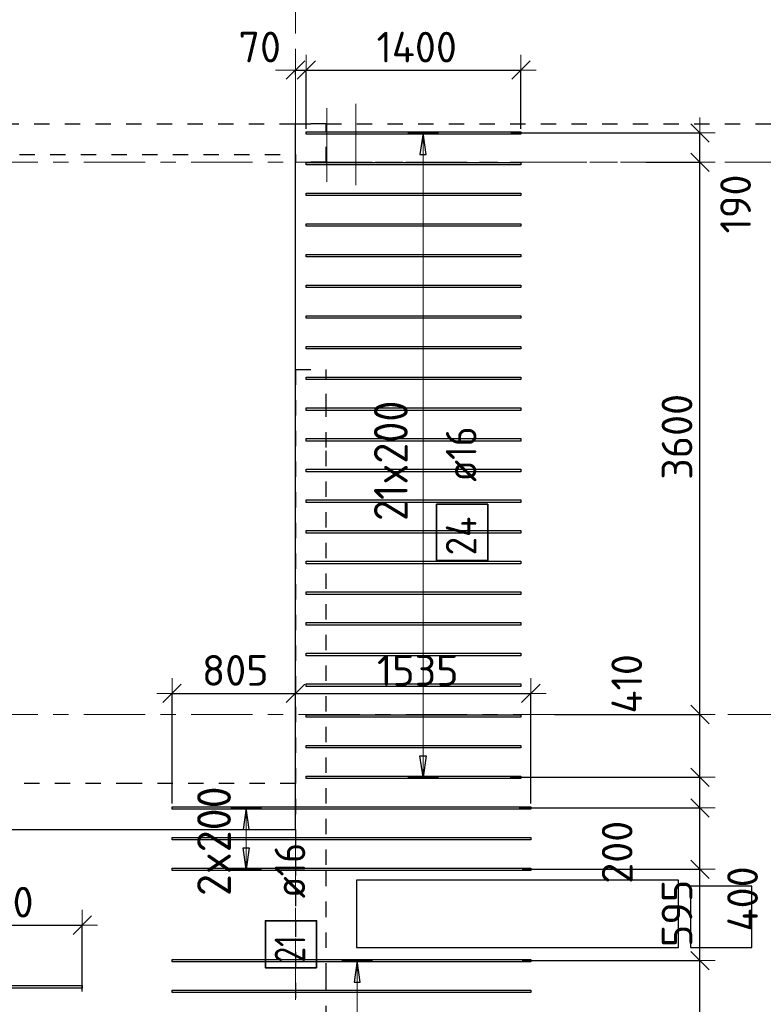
# Model space of a CAD drawing. Header units: metres. Extents: x -38 to 97, y -15 to 21.
# Tile 45 of 256: x 43.85 to 48.7, y 10.91 to 17.33. Entities that reach past the tile are written whole.
import ezdxf

# ---------------------------------------------------------------- set-up
doc = ezdxf.new("R2010")
doc.units = ezdxf.units.M
doc.header["$PDMODE"] = 65
for name, pattern in [('______11', [0.5, 0.4, -0.05, 0, -0.05]), ('______2', [0.0405, 0.03, -0.0105]), ('______3', [0.5, 0.4, -0.1]), ('______5', [1.1, 0.8, -0.1, 0.1, -0.1])]:
    doc.linetypes.add(name, pattern=pattern)
for name, color, linetype, lineweight in [('XR$2$Осевая линия (1)', 7, '______5', 13), ('XR$2$Размерная линия (1)', 7, 'Continuous', 13), ('XR$6$Балка (1)', 7, '______3', 13), ('XR$6$Перекрытие (1)', 7, 'Continuous', 35), ('XR$6$Размерная линия (1)', 7, 'Continuous', 13)]:
    doc.layers.add(name, color=color, linetype=linetype, lineweight=lineweight)
doc.layers.add('XR$6$Арм.стержн.Доп. Арм верхн.зоны Х', color=7, linetype='Continuous', lineweight=35, true_color=0x8c8cff)
doc.layers.add('XR$7$Стена_ бетон несущ.', color=7, linetype='Continuous', lineweight=70, true_color=0xb4b496)
doc.styles.add('ISOCPEUR', font='txt')
doc.dimstyles.new('DIMSTYLE_3', dxfattribs={"dimtxt": 0.2, "dimasz": 0.2, "dimexe": 0, "dimexo": 0, "dimgap": 0.1, "dimtad": 2, "dimdec": 0, "dimlfac": 1000, "dimrnd": 5, "dimzin": 12, "dimdsep": 46, "dimtxsty": 'ISOCPEUR', "dimblk1": 'ALL_ML_STRICH', "dimblk2": 'ALL_ML_STRICH', "dimsah": 1, "dimcen": 0, "dimclrd": 7, "dimclre": 256, "dimclrt": 7, "dimadec": 0, "dimazin": 0, "dimtfac": 1, "dimtdec": 0, "dimtix": 1, "dimtmove": 2, "dimatfit": 3, "dimfxl": 0, "dimtzin": 0, "dimlwd": 0, "dimlwe": -3, "dimarcsym": 0})
doc.dimstyles.new('DIMSTYLE_36', dxfattribs={"dimtxt": 0.2, "dimasz": 0.2, "dimexe": 0, "dimexo": 0, "dimgap": 0.1, "dimtad": 2, "dimdec": 0, "dimlfac": 1000, "dimrnd": 5, "dimzin": 12, "dimdsep": 46, "dimtxsty": 'ISOCPEUR', "dimblk1": 'ALL_ML_STRICH', "dimblk2": 'ALL_ML_STRICH', "dimsah": 1, "dimcen": 0, "dimclrd": 7, "dimclre": 256, "dimclrt": 7, "dimadec": 0, "dimazin": 0, "dimtfac": 1, "dimtdec": 0, "dimtix": 1, "dimtmove": 2, "dimatfit": 3, "dimfxl": 0, "dimtvp": 1.2, "dimtzin": 0, "dimlwd": 0, "dimlwe": -3, "dimarcsym": 0})
doc.dimstyles.new('DIMSTYLE_37', dxfattribs={"dimtxt": 0.2, "dimasz": 0.2, "dimexe": 0, "dimexo": 0, "dimgap": 0.1, "dimtad": 0, "dimdec": 0, "dimlfac": 1000, "dimrnd": 5, "dimzin": 12, "dimdsep": 46, "dimtxsty": 'ISOCPEUR', "dimblk1": 'ALL_ML_STRICH', "dimblk2": 'ALL_ML_STRICH', "dimsah": 1, "dimcen": 0, "dimclrd": 7, "dimclre": 256, "dimclrt": 7, "dimadec": 0, "dimazin": 0, "dimtfac": 1, "dimtdec": 0, "dimtix": 1, "dimtmove": 2, "dimatfit": 3, "dimfxl": 0, "dimtvp": 1.2, "dimtzin": 0, "dimlwd": 0, "dimlwe": -3, "dimarcsym": 0})

# ---------------------------------------------------------------- blocks, each defined once
blk = doc.blocks.new('ALL_ML_STRICH')
at = {"color": 0, "linetype": 'ByBlock', "lineweight": -2}
for p, q in [((0, -0.5), (0, 0.5)), ((-1, 0), (0.5, 0)), ((-0.3, -0.3), (0.3, 0.3))]:
    blk.add_line(p, q, dxfattribs=at)
blk = doc.blocks.new('*D11')
at = {"layer": 'DEFPOINTS', "color": 7, "linetype": 'Continuous', "lineweight": 13, "transparency": 33554687}
for p in [(0.5, 19.5574), (0.5, 19.3768), (61.6, 17.1197)]:
    blk.add_point(p, dxfattribs=at)
at = {"layer": 'XR$2$Размерная линия (1)', "color": 9, "linetype": 'Continuous', "lineweight": -2, "true_color": 0xc7c7c7, "transparency": 33554687}
for p, q in [((0.5, 19.3568), (0.5, 19.5574)), ((61.6, 17.1397), (61.6, 19.5574))]:
    blk.add_line(p, q, dxfattribs=at)
at = {"layer": 'XR$2$Размерная линия (1)', "color": 7, "linetype": 'Continuous', "lineweight": -2, "transparency": 33554687}
blk.add_line((0.5, 19.5574), (61.6, 19.5574), dxfattribs=at)
at = {"layer": 'XR$2$Размерная линия (1)', "color": 7, "linetype": 'Continuous', "lineweight": 13, "transparency": 33554687, "xscale": 0.2, "yscale": 0.2, "zscale": 0.2, "rotation": 180}
blk.add_blockref('ALL_ML_STRICH', (0.5, 19.5574), dxfattribs=at)
at = {"layer": 'XR$2$Размерная линия (1)', "color": 7, "linetype": 'Continuous', "lineweight": 13, "transparency": 33554687, "xscale": 0.2, "yscale": 0.2, "zscale": 0.2}
blk.add_blockref('ALL_ML_STRICH', (61.6, 19.5574), dxfattribs=at)
at = {"layer": 'XR$2$Размерная линия (1)', "color": 7, "linetype": 'Continuous', "lineweight": 13, "transparency": 33554687, "insert": (31.1, 19.7074), "char_height": 0.2, "width": 1, "attachment_point": 5, "style": 'ISOCPEUR'}
blk.add_mtext('\\A1;{61100}', dxfattribs=at)
blk = doc.blocks.new('*D1008')
at = {"layer": 'DEFPOINTS', "color": 7, "linetype": 'Continuous', "lineweight": 13, "transparency": 33554687}
for p in [(45.65, 17.0009), (45.65, 16.9517), (45.7206, 16.599)]:
    blk.add_point(p, dxfattribs=at)
at = {"layer": 'XR$6$Размерная линия (1)', "color": 9, "linetype": 'Continuous', "lineweight": -2, "true_color": 0xc7c7c7, "transparency": 33554687}
for p, q in [((45.65, 16.9717), (45.65, 17.0009)), ((45.7206, 16.619), (45.7206, 17.0009))]:
    blk.add_line(p, q, dxfattribs=at)
at = {"layer": 'XR$6$Размерная линия (1)', "color": 7, "linetype": 'Continuous', "lineweight": -2, "transparency": 33554687}
blk.add_line((45.65, 17.0009), (45.7206, 17.0009), dxfattribs=at)
at = {"layer": 'XR$6$Размерная линия (1)', "color": 7, "linetype": 'Continuous', "lineweight": 13, "transparency": 33554687, "xscale": 0.2, "yscale": 0.2, "zscale": 0.2}
blk.add_blockref('ALL_ML_STRICH', (45.7206, 17.0009), dxfattribs=at)
at = {"layer": 'XR$6$Размерная линия (1)', "color": 7, "linetype": 'Continuous', "lineweight": 13, "transparency": 33554687, "xscale": 0.2, "yscale": 0.2, "zscale": 0.2, "rotation": 180}
blk.add_blockref('ALL_ML_STRICH', (45.65, 17.0009), dxfattribs=at)
at = {"layer": 'XR$6$Размерная линия (1)', "color": 7, "linetype": 'Continuous', "lineweight": 13, "transparency": 33554687, "insert": (45.4168, 17.1514), "char_height": 0.2, "width": 0.4, "attachment_point": 5, "style": 'ISOCPEUR'}
blk.add_mtext('\\A1;{70}', dxfattribs=at)
blk = doc.blocks.new('*D1009')
at = {"layer": 'DEFPOINTS', "color": 7, "linetype": 'Continuous', "lineweight": 13, "transparency": 33554687}
for p in [(45.7206, 17.0009), (45.7206, 16.599), (47.1206, 16.599)]:
    blk.add_point(p, dxfattribs=at)
at = {"layer": 'XR$6$Размерная линия (1)', "color": 9, "linetype": 'Continuous', "lineweight": -2, "true_color": 0xc7c7c7, "transparency": 33554687}
for p, q in [((45.7206, 16.619), (45.7206, 17.0009)), ((47.1206, 16.619), (47.1206, 17.0009))]:
    blk.add_line(p, q, dxfattribs=at)
at = {"layer": 'XR$6$Размерная линия (1)', "color": 7, "linetype": 'Continuous', "lineweight": -2, "transparency": 33554687}
blk.add_line((45.7206, 17.0009), (47.1206, 17.0009), dxfattribs=at)
at = {"layer": 'XR$6$Размерная линия (1)', "color": 7, "linetype": 'Continuous', "lineweight": 13, "transparency": 33554687, "xscale": 0.2, "yscale": 0.2, "zscale": 0.2, "rotation": 180}
blk.add_blockref('ALL_ML_STRICH', (45.7206, 17.0009), dxfattribs=at)
at = {"layer": 'XR$6$Размерная линия (1)', "color": 7, "linetype": 'Continuous', "lineweight": 13, "transparency": 33554687, "xscale": 0.2, "yscale": 0.2, "zscale": 0.2}
blk.add_blockref('ALL_ML_STRICH', (47.1206, 17.0009), dxfattribs=at)
at = {"layer": 'XR$6$Размерная линия (1)', "color": 7, "linetype": 'Continuous', "lineweight": 13, "transparency": 33554687, "insert": (46.4406, 17.1509), "char_height": 0.2, "width": 0.8, "attachment_point": 5, "style": 'ISOCPEUR'}
blk.add_mtext('\\A1;{1400}', dxfattribs=at)
blk = doc.blocks.new('*D1010')
at = {"layer": 'DEFPOINTS', "color": 7, "linetype": 'Continuous', "lineweight": 13, "transparency": 33554687}
for p in [(44.8447, 12.9378), (45.65, 12.8881), (44.8447, 12.2)]:
    blk.add_point(p, dxfattribs=at)
at = {"layer": 'XR$6$Размерная линия (1)', "color": 9, "linetype": 'Continuous', "lineweight": -2, "true_color": 0xc7c7c7, "transparency": 33554687}
for p, q in [((44.8447, 12.22), (44.8447, 12.9378)), ((45.65, 12.9081), (45.65, 12.9378))]:
    blk.add_line(p, q, dxfattribs=at)
at = {"layer": 'XR$6$Размерная линия (1)', "color": 7, "linetype": 'Continuous', "lineweight": -2, "transparency": 33554687}
blk.add_line((44.8447, 12.9378), (45.65, 12.9378), dxfattribs=at)
at = {"layer": 'XR$6$Размерная линия (1)', "color": 7, "linetype": 'Continuous', "lineweight": 13, "transparency": 33554687, "xscale": 0.2, "yscale": 0.2, "zscale": 0.2, "rotation": 180}
blk.add_blockref('ALL_ML_STRICH', (44.8447, 12.9378), dxfattribs=at)
at = {"layer": 'XR$6$Размерная линия (1)', "color": 7, "linetype": 'Continuous', "lineweight": 13, "transparency": 33554687, "xscale": 0.2, "yscale": 0.2, "zscale": 0.2}
blk.add_blockref('ALL_ML_STRICH', (45.65, 12.9378), dxfattribs=at)
at = {"layer": 'XR$6$Размерная линия (1)', "color": 7, "linetype": 'Continuous', "lineweight": 13, "transparency": 33554687, "insert": (45.2573, 13.0878), "char_height": 0.2, "width": 0.6, "attachment_point": 5, "style": 'ISOCPEUR'}
blk.add_mtext('\\A1;{805}', dxfattribs=at)
blk = doc.blocks.new('*D1011')
at = {"layer": 'DEFPOINTS', "color": 7, "linetype": 'Continuous', "lineweight": 13, "transparency": 33554687}
for p in [(45.65, 12.9378), (45.65, 12.8881), (47.1847, 12.199)]:
    blk.add_point(p, dxfattribs=at)
at = {"layer": 'XR$6$Размерная линия (1)', "color": 9, "linetype": 'Continuous', "lineweight": -2, "true_color": 0xc7c7c7, "transparency": 33554687}
for p, q in [((45.65, 12.9081), (45.65, 12.9378)), ((47.1847, 12.219), (47.1847, 12.9378))]:
    blk.add_line(p, q, dxfattribs=at)
at = {"layer": 'XR$6$Размерная линия (1)', "color": 7, "linetype": 'Continuous', "lineweight": -2, "transparency": 33554687}
blk.add_line((45.65, 12.9378), (47.1847, 12.9378), dxfattribs=at)
at = {"layer": 'XR$6$Размерная линия (1)', "color": 7, "linetype": 'Continuous', "lineweight": 13, "transparency": 33554687, "xscale": 0.2, "yscale": 0.2, "zscale": 0.2, "rotation": 180}
blk.add_blockref('ALL_ML_STRICH', (45.65, 12.9378), dxfattribs=at)
at = {"layer": 'XR$6$Размерная линия (1)', "color": 7, "linetype": 'Continuous', "lineweight": 13, "transparency": 33554687, "xscale": 0.2, "yscale": 0.2, "zscale": 0.2}
blk.add_blockref('ALL_ML_STRICH', (47.1847, 12.9378), dxfattribs=at)
at = {"layer": 'XR$6$Размерная линия (1)', "color": 7, "linetype": 'Continuous', "lineweight": 13, "transparency": 33554687, "insert": (46.4473, 13.0878), "char_height": 0.2, "width": 0.8, "attachment_point": 5, "style": 'ISOCPEUR'}
blk.add_mtext('\\A1;{1535}', dxfattribs=at)
blk = doc.blocks.new('*D1130')
at = {"layer": 'DEFPOINTS', "color": 7, "linetype": 'Continuous', "lineweight": 13, "transparency": 33554687}
for p in [(43.05, 11.4267), (43.05, 11.2498), (44.2597, 10.9748)]:
    blk.add_point(p, dxfattribs=at)
at = {"layer": 'XR$6$Размерная линия (1)', "color": 9, "linetype": 'Continuous', "lineweight": -2, "true_color": 0xc7c7c7, "transparency": 33554687}
for p, q in [((43.05, 11.2698), (43.05, 11.4267)), ((44.2597, 10.9948), (44.2597, 11.4267))]:
    blk.add_line(p, q, dxfattribs=at)
at = {"layer": 'XR$6$Размерная линия (1)', "color": 7, "linetype": 'Continuous', "lineweight": -2, "transparency": 33554687}
blk.add_line((43.05, 11.4267), (44.2597, 11.4267), dxfattribs=at)
at = {"layer": 'XR$6$Размерная линия (1)', "color": 7, "linetype": 'Continuous', "lineweight": 13, "transparency": 33554687, "xscale": 0.2, "yscale": 0.2, "zscale": 0.2, "rotation": 180}
blk.add_blockref('ALL_ML_STRICH', (43.05, 11.4267), dxfattribs=at)
at = {"layer": 'XR$6$Размерная линия (1)', "color": 7, "linetype": 'Continuous', "lineweight": 13, "transparency": 33554687, "xscale": 0.2, "yscale": 0.2, "zscale": 0.2}
blk.add_blockref('ALL_ML_STRICH', (44.2597, 11.4267), dxfattribs=at)
at = {"layer": 'XR$6$Размерная линия (1)', "color": 7, "linetype": 'Continuous', "lineweight": 13, "transparency": 33554687, "insert": (43.7049, 11.5767), "char_height": 0.2, "width": 0.8, "attachment_point": 5, "style": 'ISOCPEUR'}
blk.add_mtext('\\A1;{1210}', dxfattribs=at)
blk = doc.blocks.new('*D1136')
at = {"layer": 'DEFPOINTS', "color": 7, "linetype": 'Continuous', "lineweight": 13, "transparency": 33554687}
for p in [(47.1077, 11.1959), (47.1336, 9.7959), (48.288, 9.7959)]:
    blk.add_point(p, dxfattribs=at)
at = {"layer": 'XR$6$Размерная линия (1)', "color": 9, "linetype": 'Continuous', "lineweight": -2, "true_color": 0xc7c7c7, "transparency": 33554687}
for p, q in [((47.1277, 11.1959), (48.288, 11.1959)), ((47.1536, 9.7959), (48.288, 9.7959))]:
    blk.add_line(p, q, dxfattribs=at)
at = {"layer": 'XR$6$Размерная линия (1)', "color": 7, "linetype": 'Continuous', "lineweight": -2, "transparency": 33554687}
blk.add_line((48.288, 9.7959), (48.288, 11.1959), dxfattribs=at)
at = {"layer": 'XR$6$Размерная линия (1)', "color": 7, "linetype": 'Continuous', "lineweight": 13, "transparency": 33554687, "xscale": 0.2, "yscale": 0.2, "zscale": 0.2}
for p, rotation in [((48.288, 11.1959), 90), ((48.288, 9.7959), 270)]:
    blk.add_blockref('ALL_ML_STRICH', p, dxfattribs=dict(at, rotation=rotation))
at = {"layer": 'XR$6$Размерная линия (1)', "color": 7, "linetype": 'Continuous', "lineweight": 13, "transparency": 33554687, "insert": (48.138, 10.5159), "char_height": 0.2, "width": 0.8, "attachment_point": 5, "rotation": 90, "style": 'ISOCPEUR'}
blk.add_mtext('\\A1;{1400}', dxfattribs=at)
blk = doc.blocks.new('*D1137')
at = {"layer": 'DEFPOINTS', "color": 7, "linetype": 'Continuous', "lineweight": 13, "transparency": 33554687}
for p in [(47.1077, 11.791), (47.1077, 11.1959), (48.288, 11.1959)]:
    blk.add_point(p, dxfattribs=at)
at = {"layer": 'XR$6$Размерная линия (1)', "color": 9, "linetype": 'Continuous', "lineweight": -2, "true_color": 0xc7c7c7, "transparency": 33554687}
for p, q in [((47.1277, 11.791), (48.288, 11.791)), ((47.1277, 11.1959), (48.288, 11.1959))]:
    blk.add_line(p, q, dxfattribs=at)
at = {"layer": 'XR$6$Размерная линия (1)', "color": 7, "linetype": 'Continuous', "lineweight": -2, "transparency": 33554687}
blk.add_line((48.288, 11.1959), (48.288, 11.791), dxfattribs=at)
at = {"layer": 'XR$6$Размерная линия (1)', "color": 7, "linetype": 'Continuous', "lineweight": 13, "transparency": 33554687, "xscale": 0.2, "yscale": 0.2, "zscale": 0.2}
for p, rotation in [((48.288, 11.791), 90), ((48.288, 11.1959), 270)]:
    blk.add_blockref('ALL_ML_STRICH', p, dxfattribs=dict(at, rotation=rotation))
at = {"layer": 'XR$6$Размерная линия (1)', "color": 7, "linetype": 'Continuous', "lineweight": 13, "transparency": 33554687, "insert": (48.138, 11.5035), "char_height": 0.2, "width": 0.6, "attachment_point": 5, "rotation": 90, "style": 'ISOCPEUR'}
blk.add_mtext('\\A1;{595}', dxfattribs=at)
blk = doc.blocks.new('*D1138')
at = {"layer": 'DEFPOINTS', "color": 7, "linetype": 'Continuous', "lineweight": 13, "transparency": 33554687}
for p in [(47.0882, 12.191), (47.1077, 11.791), (48.288, 11.791)]:
    blk.add_point(p, dxfattribs=at)
at = {"layer": 'XR$6$Размерная линия (1)', "color": 9, "linetype": 'Continuous', "lineweight": -2, "true_color": 0xc7c7c7, "transparency": 33554687}
for p, q in [((47.1082, 12.191), (48.288, 12.191)), ((47.1277, 11.791), (48.288, 11.791))]:
    blk.add_line(p, q, dxfattribs=at)
at = {"layer": 'XR$6$Размерная линия (1)', "color": 7, "linetype": 'Continuous', "lineweight": -2, "transparency": 33554687}
blk.add_line((48.288, 11.791), (48.288, 12.191), dxfattribs=at)
at = {"layer": 'XR$6$Размерная линия (1)', "color": 7, "linetype": 'Continuous', "lineweight": 13, "transparency": 33554687, "xscale": 0.2, "yscale": 0.2, "zscale": 0.2}
for p, rotation in [((48.288, 12.191), 90), ((48.288, 11.791), 270)]:
    blk.add_blockref('ALL_ML_STRICH', p, dxfattribs=dict(at, rotation=rotation))
at = {"layer": 'XR$6$Размерная линия (1)', "color": 7, "linetype": 'Continuous', "lineweight": 13, "transparency": 33554687, "insert": (48.5657, 11.5981), "char_height": 0.2, "width": 0.6, "attachment_point": 5, "rotation": 90, "style": 'ISOCPEUR'}
blk.add_mtext('\\A1;{400}', dxfattribs=at)
blk = doc.blocks.new('*D1139')
at = {"layer": 'DEFPOINTS', "color": 7, "linetype": 'Continuous', "lineweight": 13, "transparency": 33554687}
for p in [(47.0298, 12.391), (47.0882, 12.191), (48.288, 12.191)]:
    blk.add_point(p, dxfattribs=at)
at = {"layer": 'XR$6$Размерная линия (1)', "color": 9, "linetype": 'Continuous', "lineweight": -2, "true_color": 0xc7c7c7, "transparency": 33554687}
for p, q in [((47.0498, 12.391), (48.288, 12.391)), ((47.1082, 12.191), (48.288, 12.191))]:
    blk.add_line(p, q, dxfattribs=at)
at = {"layer": 'XR$6$Размерная линия (1)', "color": 7, "linetype": 'Continuous', "lineweight": -2, "transparency": 33554687}
blk.add_line((48.288, 12.191), (48.288, 12.391), dxfattribs=at)
at = {"layer": 'XR$6$Размерная линия (1)', "color": 7, "linetype": 'Continuous', "lineweight": 13, "transparency": 33554687, "xscale": 0.2, "yscale": 0.2, "zscale": 0.2}
for p, rotation in [((48.288, 12.391), 90), ((48.288, 12.191), 270)]:
    blk.add_blockref('ALL_ML_STRICH', p, dxfattribs=dict(at, rotation=rotation))
at = {"layer": 'XR$6$Размерная линия (1)', "color": 7, "linetype": 'Continuous', "lineweight": 13, "transparency": 33554687, "insert": (47.7479, 11.9022), "char_height": 0.2, "width": 0.6, "attachment_point": 5, "rotation": 90, "style": 'ISOCPEUR'}
blk.add_mtext('\\A1;{200}', dxfattribs=at)
blk = doc.blocks.new('*D1140')
at = {"layer": 'DEFPOINTS', "color": 7, "linetype": 'Continuous', "lineweight": 13, "transparency": 33554687}
for p in [(47.3193, 12.8), (47.0298, 12.391), (48.288, 12.391)]:
    blk.add_point(p, dxfattribs=at)
at = {"layer": 'XR$6$Размерная линия (1)', "color": 9, "linetype": 'Continuous', "lineweight": -2, "true_color": 0xc7c7c7, "transparency": 33554687}
for p, q in [((47.3393, 12.8), (48.288, 12.8)), ((47.0498, 12.391), (48.288, 12.391))]:
    blk.add_line(p, q, dxfattribs=at)
at = {"layer": 'XR$6$Размерная линия (1)', "color": 7, "linetype": 'Continuous', "lineweight": -2, "transparency": 33554687}
blk.add_line((48.288, 12.391), (48.288, 12.8), dxfattribs=at)
at = {"layer": 'XR$6$Размерная линия (1)', "color": 7, "linetype": 'Continuous', "lineweight": 13, "transparency": 33554687, "xscale": 0.2, "yscale": 0.2, "zscale": 0.2}
for p, rotation in [((48.288, 12.8), 90), ((48.288, 12.391), 270)]:
    blk.add_blockref('ALL_ML_STRICH', p, dxfattribs=dict(at, rotation=rotation))
at = {"layer": 'XR$6$Размерная линия (1)', "color": 7, "linetype": 'Continuous', "lineweight": 13, "transparency": 33554687, "insert": (47.8104, 13), "char_height": 0.2, "width": 0.6, "attachment_point": 5, "rotation": 90, "style": 'ISOCPEUR'}
blk.add_mtext('\\A1;{410}', dxfattribs=at)
blk = doc.blocks.new('*D1141')
at = {"layer": 'DEFPOINTS', "color": 7, "linetype": 'Continuous', "lineweight": 13, "transparency": 33554687}
for p in [(47.9152, 16.4), (47.3193, 12.8), (48.288, 12.8)]:
    blk.add_point(p, dxfattribs=at)
at = {"layer": 'XR$6$Размерная линия (1)', "color": 9, "linetype": 'Continuous', "lineweight": -2, "true_color": 0xc7c7c7, "transparency": 33554687}
for p, q in [((47.9352, 16.4), (48.288, 16.4)), ((47.3393, 12.8), (48.288, 12.8))]:
    blk.add_line(p, q, dxfattribs=at)
at = {"layer": 'XR$6$Размерная линия (1)', "color": 7, "linetype": 'Continuous', "lineweight": -2, "transparency": 33554687}
blk.add_line((48.288, 12.8), (48.288, 16.4), dxfattribs=at)
at = {"layer": 'XR$6$Размерная линия (1)', "color": 7, "linetype": 'Continuous', "lineweight": 13, "transparency": 33554687, "xscale": 0.2, "yscale": 0.2, "zscale": 0.2}
for p, rotation in [((48.288, 16.4), 90), ((48.288, 12.8), 270)]:
    blk.add_blockref('ALL_ML_STRICH', p, dxfattribs=dict(at, rotation=rotation))
at = {"layer": 'XR$6$Размерная линия (1)', "color": 7, "linetype": 'Continuous', "lineweight": 13, "transparency": 33554687, "insert": (48.138, 14.61), "char_height": 0.2, "width": 0.8, "attachment_point": 5, "rotation": 90, "style": 'ISOCPEUR'}
blk.add_mtext('\\A1;{3600}', dxfattribs=at)
blk = doc.blocks.new('*D1142')
at = {"layer": 'DEFPOINTS', "color": 7, "linetype": 'Continuous', "lineweight": 13, "transparency": 33554687}
for p in [(47.0335, 16.591), (47.9152, 16.4), (48.288, 16.4)]:
    blk.add_point(p, dxfattribs=at)
at = {"layer": 'XR$6$Размерная линия (1)', "color": 9, "linetype": 'Continuous', "lineweight": -2, "true_color": 0xc7c7c7, "transparency": 33554687}
for p, q in [((47.0535, 16.591), (48.288, 16.591)), ((47.9352, 16.4), (48.288, 16.4))]:
    blk.add_line(p, q, dxfattribs=at)
at = {"layer": 'XR$6$Размерная линия (1)', "color": 7, "linetype": 'Continuous', "lineweight": -2, "transparency": 33554687}
blk.add_line((48.288, 16.4), (48.288, 16.591), dxfattribs=at)
at = {"layer": 'XR$6$Размерная линия (1)', "color": 7, "linetype": 'Continuous', "lineweight": 13, "transparency": 33554687, "xscale": 0.2, "yscale": 0.2, "zscale": 0.2}
for p, rotation in [((48.288, 16.591), 90), ((48.288, 16.4), 270)]:
    blk.add_blockref('ALL_ML_STRICH', p, dxfattribs=dict(at, rotation=rotation))
at = {"layer": 'XR$6$Размерная линия (1)', "color": 7, "linetype": 'Continuous', "lineweight": 13, "transparency": 33554687, "insert": (48.5203, 16.128), "char_height": 0.2, "width": 0.6, "attachment_point": 5, "rotation": 90, "style": 'ISOCPEUR'}
blk.add_mtext('\\A1;{190}', dxfattribs=at)

msp = doc.modelspace()

# ---------------------------------------------------------------- linework, layer by layer
at = {"color": 52, "linetype": 'Continuous', "lineweight": 13, "transparency": 33554687}
for p, q in [((45.8549, 16.7533), (45.8549, 16.2733)), ((45.8549, 16.7533), (45.8549, 16.2733)), ((46.043, 16.7808), (46.043, 16.2508))]:
    msp.add_line(p, q, dxfattribs=at)
at = {"layer": 'XR$2$Осевая линия (1)', "color": 253, "linetype": '______11', "lineweight": 13, "true_color": 0xa0a0a0, "transparency": 33554687}
for p, q in [((45.65, 6.74), (45.65, 19.78)), ((-2.63, 16.4), (62.6, 16.4)), ((-2.63, 12.8), (62.6, 12.8))]:
    msp.add_line(p, q, dxfattribs=at)
at = {"layer": 'XR$6$Арм.стержн.Доп. Арм верхн.зоны Х', "color": 253, "linetype": 'Continuous', "lineweight": -3, "true_color": 0xa0a0a0, "transparency": 33554687}
for p, q in [((46.4818, 16.591), (46.3818, 16.591)), ((46.4818, 16.591), (46.5818, 16.591)), ((46.4818, 12.391), (46.3818, 12.391)), ((46.4818, 12.391), (46.5818, 12.391)), ((45.3287, 12.191), (45.2287, 12.191)), ((45.3287, 12.191), (45.4287, 12.191)), ((45.3287, 11.791), (45.2287, 11.791)), ((45.3287, 11.791), (45.4287, 11.791)), ((46.0524, 11.1959), (45.9524, 11.1959)), ((46.0524, 11.1959), (46.1524, 11.1959))]:
    msp.add_line(p, q, dxfattribs=at)
at = {"layer": 'XR$6$Арм.стержн.Доп. Арм верхн.зоны Х', "color": 7, "linetype": 'Continuous', "lineweight": 25, "transparency": 33554687}
for p, q in [((46.4818, 16.591), (46.4618, 16.451)), ((46.5018, 16.451), (46.4818, 16.591)), ((46.4618, 16.451), (46.5018, 16.451)), ((46.4818, 12.391), (46.4618, 12.531)), ((46.4618, 12.531), (46.5018, 12.531)), ((46.5018, 12.531), (46.4818, 12.391)), ((45.3287, 12.191), (45.3087, 12.051)), ((45.3487, 12.051), (45.3287, 12.191)), ((45.3087, 12.051), (45.3487, 12.051)), ((45.3287, 11.791), (45.3087, 11.931)), ((45.3087, 11.931), (45.3487, 11.931)), ((45.3487, 11.931), (45.3287, 11.791)), ((46.0524, 11.1959), (46.0324, 11.0559)), ((46.0724, 11.0559), (46.0524, 11.1959)), ((46.0324, 11.0559), (46.0724, 11.0559))]:
    msp.add_line(p, q, dxfattribs=at)
at = {"layer": 'XR$6$Арм.стержн.Доп. Арм верхн.зоны Х', "color": 7, "linetype": 'Continuous', "lineweight": 13, "transparency": 33554687}
for p, q in [((46.4818, 16.591), (46.4818, 16.591)), ((46.4818, 12.391), (46.4818, 16.591)), ((46.4818, 12.391), (46.4818, 12.391)), ((45.3287, 12.191), (45.3287, 12.191)), ((45.3287, 11.791), (45.3287, 12.191)), ((45.3287, 11.791), (45.3287, 11.791)), ((46.0524, 11.1959), (46.0524, 11.1959)), ((46.0524, 9.7959), (46.0524, 11.1959))]:
    msp.add_line(p, q, dxfattribs=at)
at = {"layer": 'XR$6$Арм.стержн.Доп. Арм верхн.зоны Х', "color": 7, "linetype": 'Continuous', "lineweight": 25, "transparency": 33554687}
for points in [[(45.7206, 16.599), (47.1206, 16.599), (47.1206, 16.583), (45.7206, 16.583), (45.7206, 16.599)], [(45.7206, 16.399), (47.1206, 16.399), (47.1206, 16.383), (45.7206, 16.383), (45.7206, 16.399)], [(45.7206, 16.199), (47.1206, 16.199), (47.1206, 16.183), (45.7206, 16.183), (45.7206, 16.199)], [(45.7206, 15.999), (47.1206, 15.999), (47.1206, 15.983), (45.7206, 15.983), (45.7206, 15.999)], [(45.7206, 15.799), (47.1206, 15.799), (47.1206, 15.783), (45.7206, 15.783), (45.7206, 15.799)], [(45.7206, 15.599), (47.1206, 15.599), (47.1206, 15.583), (45.7206, 15.583), (45.7206, 15.599)], [(45.7206, 15.399), (47.1206, 15.399), (47.1206, 15.383), (45.7206, 15.383), (45.7206, 15.399)], [(45.7206, 15.199), (47.1206, 15.199), (47.1206, 15.183), (45.7206, 15.183), (45.7206, 15.199)], [(45.7206, 14.999), (47.1206, 14.999), (47.1206, 14.983), (45.7206, 14.983), (45.7206, 14.999)], [(45.7206, 14.799), (47.1206, 14.799), (47.1206, 14.783), (45.7206, 14.783), (45.7206, 14.799)], [(45.7206, 14.599), (47.1206, 14.599), (47.1206, 14.583), (45.7206, 14.583), (45.7206, 14.599)], [(45.7206, 14.399), (47.1206, 14.399), (47.1206, 14.383), (45.7206, 14.383), (45.7206, 14.399)], [(45.7206, 14.199), (47.1206, 14.199), (47.1206, 14.183), (45.7206, 14.183), (45.7206, 14.199)], [(45.7206, 13.999), (47.1206, 13.999), (47.1206, 13.983), (45.7206, 13.983), (45.7206, 13.999)], [(45.7206, 13.799), (47.1206, 13.799), (47.1206, 13.783), (45.7206, 13.783), (45.7206, 13.799)], [(45.7206, 13.599), (47.1206, 13.599), (47.1206, 13.583), (45.7206, 13.583), (45.7206, 13.599)], [(45.7206, 13.399), (47.1206, 13.399), (47.1206, 13.383), (45.7206, 13.383), (45.7206, 13.399)], [(45.7206, 13.199), (47.1206, 13.199), (47.1206, 13.183), (45.7206, 13.183), (45.7206, 13.199)], [(45.7206, 12.999), (47.1206, 12.999), (47.1206, 12.983), (45.7206, 12.983), (45.7206, 12.999)], [(45.7206, 12.799), (47.1206, 12.799), (47.1206, 12.783), (45.7206, 12.783), (45.7206, 12.799)], [(45.7206, 12.599), (47.1206, 12.599), (47.1206, 12.583), (45.7206, 12.583), (45.7206, 12.599)], [(45.7206, 12.399), (47.1206, 12.399), (47.1206, 12.383), (45.7206, 12.383), (45.7206, 12.399)], [(44.8447, 12.199), (47.1847, 12.199), (47.1847, 12.183), (44.8447, 12.183), (44.8447, 12.199)], [(44.8447, 11.999), (47.1847, 11.999), (47.1847, 11.983), (44.8447, 11.983), (44.8447, 11.999)], [(44.8447, 11.799), (47.1847, 11.799), (47.1847, 11.783), (44.8447, 11.783), (44.8447, 11.799)], [(44.8447, 11.2039), (47.1847, 11.2039), (47.1847, 11.1879), (44.8447, 11.1879), (44.8447, 11.2039)], [(44.2597, 11.0167), (41.3097, 11.0167), (41.3097, 11.0327), (44.2597, 11.0327), (44.2597, 11.0167)], [(44.8447, 11.0039), (47.1847, 11.0039), (47.1847, 10.9879), (44.8447, 10.9879), (44.8447, 11.0039)]]:
    msp.add_lwpolyline(points, dxfattribs=at)
at = {"layer": 'XR$6$Арм.стержн.Доп. Арм верхн.зоны Х', "color": 7, "linetype": 'Continuous', "lineweight": 35, "transparency": 33554687}
for points in [[(46.9037, 13.804), (46.9037, 14.1707), (46.5704, 14.1707), (46.5704, 13.804), (46.9037, 13.804)], [(45.7871, 11.1493), (45.7871, 11.4559), (45.4538, 11.4559), (45.4538, 11.1493), (45.7871, 11.1493)]]:
    msp.add_lwpolyline(points, dxfattribs=at)
at = {"layer": 'XR$6$Балка (1)', "color": 7, "linetype": '______2', "lineweight": 25, "transparency": 33554687}
for p, q in [((45.65, 16.6502), (45.65, 16.6502)), ((45.65, 16.6502), (51.6, 16.6502)), ((44.58, 12.3502), (43.05, 12.3502)), ((45.65, 12.3502), (44.58, 12.3502))]:
    msp.add_line(p, q, dxfattribs=at)
at = {"layer": 'XR$6$Балка (1)', "color": 7, "linetype": '______2', "lineweight": 18, "transparency": 33554687}
msp.add_line((45.65, 16.4002), (51.6, 16.4002), dxfattribs=at)
at = {"layer": 'XR$6$Перекрытие (1)', "color": 7, "linetype": 'Continuous', "lineweight": 25, "transparency": 33554687}
for p, q in [((45.65, 12.0502), (45.65, 16.6502)), ((43.05, 12.0502), (45.65, 12.0502)), ((46.0469, 11.7202), (46.0469, 11.2802)), ((48.1469, 11.7202), (46.0469, 11.7202)), ((48.1469, 11.2802), (48.1469, 11.7202)), ((48.2269, 11.6802), (48.2269, 11.2802)), ((48.6269, 11.6802), (48.2269, 11.6802)), ((48.6269, 11.2802), (48.6269, 11.6802)), ((46.0469, 11.2802), (48.1469, 11.2802)), ((48.2269, 11.2802), (48.6269, 11.2802))]:
    msp.add_line(p, q, dxfattribs=at)
at = {"layer": 'XR$7$Стена_ бетон несущ.', "color": 253, "linetype": '______2', "lineweight": -3, "true_color": 0xa0a0a0, "transparency": 33554687}
for p, q in [((40.545, 16.65), (45.65, 16.65)), ((45.85, 16.65), (45.65, 16.65)), ((45.85, 16.4), (45.85, 16.65)), ((43.05, 16.45), (45.65, 16.45)), ((45.65, 16.45), (45.65, 16.4)), ((45.85, 16.4), (45.65, 16.4)), ((45.65, 15.05), (45.85, 15.05)), ((45.65, 15.05), (45.65, 10.8)), ((45.85, 14.79), (45.85, 15.05)), ((45.85, 14.54), (45.85, 14.79)), ((45.85, 12.0195), (45.85, 14.54)), ((45.85, 11.8195), (45.85, 12.0195)), ((45.85, 11.28), (45.85, 11.8195)), ((45.85, 11.08), (45.85, 11.28)), ((45.85, 10.8), (45.85, 11.08))]:
    msp.add_line(p, q, dxfattribs=at)

# ---------------------------------------------------------------- texts
at = {"layer": 'XR$6$Арм.стержн.Доп. Арм верхн.зоны Х', "color": 7, "linetype": 'Continuous', "lineweight": 13, "transparency": 33554687, "char_height": 0.22, "attachment_point": 7, "rotation": 90, "style": 'ISOCPEUR'}
for s, insert, width in [('\\W0.91;21x200', (46.3818, 14.062), 0.979318), ('\\W0.95;2x200', (45.2287, 11.617), 0.873359)]:
    msp.add_mtext(s, dxfattribs=dict(at, insert=insert, width=width))
at = {"layer": 'XR$6$Арм.стержн.Доп. Арм верхн.зоны Х', "color": 7, "linetype": 'Continuous', "lineweight": 25, "transparency": 33554687, "char_height": 0.2, "attachment_point": 7, "rotation": 90, "style": 'ISOCPEUR'}
for s, insert, width in [('\\W0.89; ø16 ', (46.8304, 14.204), 0.749105), ('\\W0.88;24', (46.8304, 13.8374), 0.387995), ('\\W0.89; ø16 ', (45.7138, 11.4893), 0.749105), ('\\W0.75;21', (45.7138, 11.1826), 0.314854)]:
    msp.add_mtext(s, dxfattribs=dict(at, insert=insert, width=width))

# ---------------------------------------------------------------- dimensions: what is measured, and where the dimension line sits
at = {"layer": 'XR$2$Размерная линия (1)', "color": 7, "linetype": 'Continuous', "lineweight": 13, "transparency": 33554687}
dim = msp.add_linear_dim(base=(61.6, 19.5574), p1=(0.5, 19.3568), p2=(61.6, 17.1397), dimstyle='DIMSTYLE_3', override={"dimpost": '<>', "dimclrd": 7, "dimclre": 9, "dimclrt": 7, "dimlwd": 0, "dimlwe": 65533}, dxfattribs=at)
dim.commit()
dim.dimension.update_dxf_attribs({"geometry": '*D11', "text_midpoint": (31.1, 19.7074), "dimtype": 160})
at = {"layer": 'XR$6$Размерная линия (1)', "color": 7, "linetype": 'Continuous', "lineweight": 13, "transparency": 33554687}
for base, p1, p2, dimstyle, picture, middle in [((45.7206, 17.0009), (45.65, 16.9717), (45.7206, 16.619), 'DIMSTYLE_36', '*D1008', (45.4168, 17.1514)), ((47.1206, 17.0009), (45.7206, 16.619), (47.1206, 16.619), 'DIMSTYLE_3', '*D1009', (46.4406, 17.1509)), ((45.65, 12.9378), (44.8447, 12.22), (45.65, 12.9081), 'DIMSTYLE_3', '*D1010', (45.2573, 13.0878)), ((47.1847, 12.9378), (45.65, 12.9081), (47.1847, 12.219), 'DIMSTYLE_3', '*D1011', (46.4473, 13.0878)), ((44.2597, 11.4267), (43.05, 11.2698), (44.2597, 10.9948), 'DIMSTYLE_3', '*D1130', (43.7049, 11.5767))]:
    dim = msp.add_linear_dim(base=base, p1=p1, p2=p2, dimstyle=dimstyle, override={"dimpost": '<>', "dimclrd": 7, "dimclre": 9, "dimclrt": 7, "dimlwd": 0, "dimlwe": 65533}, dxfattribs=at)
    dim.commit()
    dim.dimension.update_dxf_attribs({"geometry": picture, "text_midpoint": middle, "dimtype": 160})
for base, p1, p2, dimstyle, picture, middle in [((48.288, 16.591), (47.9352, 16.4), (47.0535, 16.591), 'DIMSTYLE_37', '*D1142', (48.5203, 16.128)), ((48.288, 16.4), (47.3393, 12.8), (47.9352, 16.4), 'DIMSTYLE_3', '*D1141', (48.138, 14.61)), ((48.288, 12.8), (47.0498, 12.391), (47.3393, 12.8), 'DIMSTYLE_36', '*D1140', (47.8104, 13)), ((48.288, 12.391), (47.1082, 12.191), (47.0498, 12.391), 'DIMSTYLE_36', '*D1139', (47.7479, 11.9022)), ((48.288, 12.191), (47.1277, 11.791), (47.1082, 12.191), 'DIMSTYLE_37', '*D1138', (48.5657, 11.5981)), ((48.288, 11.791), (47.1277, 11.1959), (47.1277, 11.791), 'DIMSTYLE_3', '*D1137', (48.138, 11.5035)), ((48.288, 11.1959), (47.1536, 9.7959), (47.1277, 11.1959), 'DIMSTYLE_3', '*D1136', (48.138, 10.5159))]:
    dim = msp.add_linear_dim(base=base, p1=p1, p2=p2, angle=90, dimstyle=dimstyle, override={"dimpost": '<>', "dimclrd": 7, "dimclre": 9, "dimclrt": 7, "dimlwd": 0, "dimlwe": 65533}, dxfattribs=at)
    dim.commit()
    dim.dimension.update_dxf_attribs({"geometry": picture, "text_midpoint": middle, "dimtype": 160})

doc.saveas('drawing.dxf')
